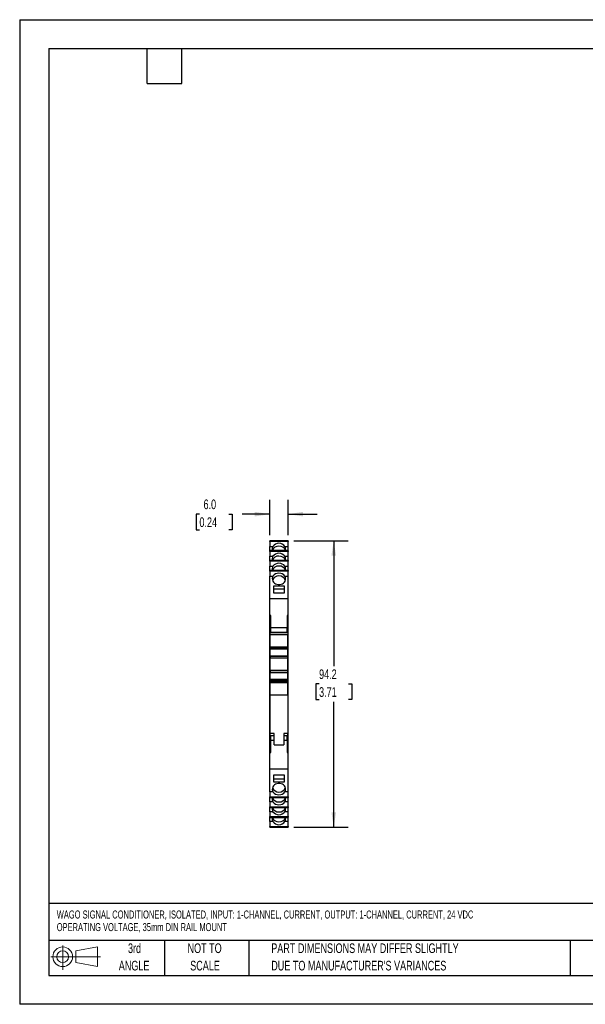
# Model space of a CAD drawing. Header units: millimetres. Extents: x 0 to 419, y 0 to 324.
# Tile 1 of 3: x 0 to 186, y 0 to 324. Entities that reach past the tile are written whole.
import ezdxf

# ---------------------------------------------------------------- set-up
doc = ezdxf.new("R2010")
doc.units = ezdxf.units.MM
doc.header["$LTSCALE"] = 1.5
doc.linetypes.add('CENTERX2', pattern=[20.32, 12.7, -2.54, 2.54, -2.54])
doc.layers.add('DIMENSIONS', color=140, linetype='Continuous', lineweight=25)
doc.layers.add('TEXT', color=140, linetype='Continuous', lineweight=25)
doc.layers.add('SLD-DEFPOINTS', color=7, linetype='Continuous')
doc.styles.add('SLDTEXTSTYLE0', font='TXT', dxfattribs={"width": 0.7})
doc.dimstyles.new('SLDDIMSTYLE0', dxfattribs={"dimtxt": 3.237012, "dimasz": 4.953, "dimexe": 0, "dimexo": 0.0625, "dimgap": 0.809253, "dimtad": 0, "dimtih": 1, "dimtoh": 1, "dimrnd": 1e-09, "dimzin": 12, "dimdsep": 46, "dimtxsty": 'SLDTEXTSTYLE0', "dimsah": 1, "dimcen": 0.09, "dimadec": 0, "dimazin": 3, "dimtfac": 1, "dimtofl": 0, "dimtmove": 0, "dimatfit": 3, "dimfxl": 0, "dimfrac": 2, "dimtolj": 1, "dimtzin": 12, "dimarcsym": 0})
doc.dimstyles.new('SLDDIMSTYLE1', dxfattribs={"dimtxt": 3.237012, "dimasz": 4.953, "dimexe": 0, "dimexo": 0.0625, "dimgap": 0.809253, "dimtad": 0, "dimtih": 1, "dimtoh": 1, "dimrnd": 1e-09, "dimzin": 4, "dimdsep": 46, "dimtxsty": 'SLDTEXTSTYLE0', "dimsah": 1, "dimcen": 0.09, "dimadec": 0, "dimazin": 1, "dimtfac": 1, "dimtmove": 0, "dimatfit": 0, "dimfxl": 0, "dimfrac": 2, "dimtolj": 1, "dimtzin": 12, "dimarcsym": 0})

# ---------------------------------------------------------------- blocks, each defined once
blk = doc.blocks.new('Block11')
at = {"color": 7, "linetype": 'Continuous', "lineweight": 18}
for p, q in [((3.88, 7.97), (3.88, 0)), ((8.22, 6.25), (15.26, 7.55)), ((15.26, 7.55), (15.26, 1.1)), ((0, 4.32), (16.31, 4.32)), ((8.22, 2.39), (8.22, 6.25)), ((8.22, 2.39), (15.26, 1.1))]:
    blk.add_line(p, q, dxfattribs=at)
for radius in [3.23, 1.93]:
    blk.add_circle((3.88, 4.32), radius, dxfattribs=at)
blk = doc.blocks.new('Block12')
at = {"layer": 'SLD-DEFPOINTS'}
blk.add_blockref('Block11', (0, 0), dxfattribs=at)
blk = doc.blocks.new('SW_NOTE_0')
at = {"layer": 'TEXT', "color": 0, "linetype": 'CENTERX2', "lineweight": 18, "char_height": 2.6353, "attachment_point": 1, "style": 'SLDTEXTSTYLE0'}
for s, insert in [('WAGO SIGNAL CONDITIONER, ISOLATED, INPUT: 1-CHANNEL, CURRENT, OUTPUT: 1-CHANNEL, CURRENT, 24 VDC', (0, 3.4)), ('OPERATING VOLTAGE, 35mm DIN RAIL MOUNT', (0, -0.74))]:
    blk.add_mtext(s, dxfattribs=dict(at, insert=insert))
blk = doc.blocks.new('SW_NOTE_0_3')
at = {"layer": 'TEXT', "color": 0, "linetype": 'CENTERX2', "lineweight": 18, "char_height": 3.175, "attachment_point": 1, "style": 'SLDTEXTSTYLE0'}
for s, insert in [('PART DIMENSIONS MAY DIFFER SLIGHTLY', (0, 4.09)), ("DUE TO MANUFACTURER'S VARIANCES", (0, -1.64))]:
    blk.add_mtext(s, dxfattribs=dict(at, insert=insert))
blk = doc.blocks.new('SW_NOTE_0_4')
at = {"layer": 'TEXT', "color": 0, "linetype": 'CENTERX2', "lineweight": 18, "char_height": 3.175, "attachment_point": 2, "style": 'SLDTEXTSTYLE0'}
for s, insert in [('NOT TO', (7.89, 4.09)), ('SCALE', (8.03, -1.64))]:
    blk.add_mtext(s, dxfattribs=dict(at, insert=insert))
blk = doc.blocks.new('SW_NOTE_0_5')
at = {"layer": 'TEXT', "color": 0, "linetype": 'CENTERX2', "lineweight": 18, "char_height": 3.175, "attachment_point": 2, "style": 'SLDTEXTSTYLE0'}
for s, insert in [('3rd', (3.47, 4.09)), ('ANGLE', (3.33, -1.64))]:
    blk.add_mtext(s, dxfattribs=dict(at, insert=insert))
blk = doc.blocks.new('_D')
at = {"layer": 'DIMENSIONS'}
for p, q in [((90.11, 152.48), (107.97, 152.48)), ((103.21, 152.48), (103.21, 111.23)), ((98.4, 105.36), (97.31, 105.36)), ((97.31, 105.36), (97.31, 100.21)), ((108.02, 105.36), (109.11, 105.36)), ((109.11, 105.36), (109.11, 100.21)), ((97.31, 100.21), (98.4, 100.21)), ((103.21, 58.24), (103.21, 99.49)), ((109.11, 100.21), (108.02, 100.21)), ((90.11, 58.24), (107.97, 58.24))]:
    blk.add_line(p, q, dxfattribs=at)
for points in [[(103.21, 152.48), (102.45, 147.52), (103.97, 147.52)], [(103.21, 58.24), (103.97, 63.19), (102.45, 63.19)]]:
    blk.add_solid(points, dxfattribs=at)
at = {"layer": 'DIMENSIONS', "char_height": 3.175, "attachment_point": 1, "style": 'SLDTEXTSTYLE0'}
for s, insert in [('94.2', (98.4, 110.17)), ('3.71', (98.4, 104.3))]:
    blk.add_mtext(s, dxfattribs=dict(at, insert=insert))
blk = doc.blocks.new('_D_1')
at = {"layer": 'DIMENSIONS'}
for p, q in [((82.21, 154.36), (82.21, 165.98)), ((88.21, 154.36), (88.21, 165.98)), ((59.07, 161.22), (57.99, 161.22)), ((57.99, 161.22), (57.99, 156.08)), ((68.69, 161.22), (69.78, 161.22)), ((69.78, 161.22), (69.78, 156.08)), ((82.21, 161.22), (73.08, 161.22)), ((88.21, 161.22), (97.73, 161.22)), ((57.99, 156.08), (59.07, 156.08)), ((69.78, 156.08), (68.69, 156.08))]:
    blk.add_line(p, q, dxfattribs=at)
for points in [[(82.21, 161.22), (77.26, 161.98), (77.26, 160.46)], [(88.21, 161.22), (93.16, 160.46), (93.16, 161.98)]]:
    blk.add_solid(points, dxfattribs=at)
at = {"layer": 'DIMENSIONS', "char_height": 3.175, "attachment_point": 1, "style": 'SLDTEXTSTYLE0'}
for s, insert in [('6.0', (60.42, 166.04)), ('0.24', (59.07, 160.17))]:
    blk.add_mtext(s, dxfattribs=dict(at, insert=insert))

msp = doc.modelspace()

# ---------------------------------------------------------------- linework, layer by layer
at = {"color": 7, "linetype": 'Continuous'}
for p, q in [((0.004, 323.854), (0.004, 0.004)), ((0.004, 323.854), (419.104, 323.854)), ((419.104, 0.004), (0.004, 0.004))]:
    msp.add_line(p, q, dxfattribs=at)
for p, q in [((88.209, 152.486), (82.209, 152.486)), ((82.209, 152.477), (82.209, 152.486)), ((82.209, 152.477), (88.209, 152.477)), ((82.209, 152.259), (82.209, 152.477)), ((88.209, 152.259), (82.209, 152.259)), ((82.209, 152.259), (82.209, 150.631)), ((88.209, 152.477), (88.209, 152.486)), ((88.209, 152.477), (88.209, 152.259)), ((88.209, 150.631), (88.209, 152.259)), ((82.209, 150.631), (83.247, 150.631)), ((82.209, 149.216), (82.209, 150.631)), ((88.209, 149.216), (82.209, 149.216)), ((82.209, 149.207), (82.209, 149.216)), ((82.209, 149.207), (88.209, 149.207)), ((82.209, 148.989), (82.209, 149.207)), ((88.209, 148.989), (82.209, 148.989)), ((82.209, 148.989), (82.209, 147.361)), ((87.171, 150.631), (88.209, 150.631)), ((88.209, 149.216), (88.209, 150.631)), ((88.209, 149.207), (88.209, 149.216)), ((88.209, 149.207), (88.209, 148.989)), ((88.209, 147.361), (88.209, 148.989)), ((82.209, 147.361), (83.247, 147.361)), ((82.209, 145.946), (82.209, 147.361)), ((88.209, 145.946), (82.209, 145.946)), ((82.209, 145.937), (82.209, 145.946)), ((82.209, 145.937), (88.209, 145.937)), ((82.209, 145.719), (82.209, 145.937)), ((87.171, 147.361), (88.209, 147.361)), ((88.209, 145.946), (88.209, 147.361)), ((88.209, 145.937), (88.209, 145.946)), ((88.209, 145.937), (88.209, 145.719)), ((88.209, 145.719), (82.209, 145.719)), ((82.209, 145.719), (82.209, 144.091)), ((82.209, 144.091), (83.247, 144.091)), ((82.209, 142.676), (82.209, 144.091)), ((88.209, 142.676), (82.209, 142.676)), ((82.209, 142.667), (82.209, 142.676)), ((82.209, 142.667), (88.209, 142.667)), ((82.209, 142.449), (82.209, 142.667)), ((87.171, 144.091), (88.209, 144.091)), ((88.209, 144.091), (88.209, 145.719)), ((88.209, 142.676), (88.209, 144.091)), ((88.209, 142.667), (88.209, 142.676)), ((88.209, 142.667), (88.209, 142.449)), ((88.209, 142.449), (82.209, 142.449)), ((82.209, 142.449), (82.209, 140.821)), ((82.209, 133.32), (82.209, 140.821)), ((82.209, 140.821), (83.244, 140.821)), ((87.174, 140.821), (88.209, 140.821)), ((88.209, 140.821), (88.209, 142.449)), ((88.209, 133.32), (88.209, 140.821)), ((87.009, 137.545), (83.409, 137.545)), ((83.409, 137.545), (83.409, 135.367)), ((87.009, 136.564), (83.409, 136.564)), ((87.009, 135.367), (87.009, 137.545)), ((88.209, 133.32), (82.209, 133.32)), ((82.209, 127.85), (82.209, 133.32)), ((83.409, 135.367), (87.009, 135.367)), ((88.209, 127.85), (88.209, 133.32)), ((82.534, 127.85), (82.209, 127.85)), ((82.209, 125.559), (82.209, 127.85)), ((82.534, 123.856), (82.534, 127.85)), ((88.209, 127.85), (87.884, 127.85)), ((87.884, 127.85), (87.884, 123.856)), ((88.209, 125.559), (88.209, 127.85)), ((82.209, 125.559), (82.534, 125.559)), ((82.209, 124.363), (82.209, 125.559)), ((82.534, 124.363), (82.209, 124.363)), ((82.209, 119.002), (82.209, 124.363)), ((87.884, 123.856), (82.534, 123.856)), ((82.534, 122.356), (82.534, 123.856)), ((87.884, 125.559), (88.209, 125.559)), ((88.209, 124.363), (87.884, 124.363)), ((87.884, 122.356), (87.884, 123.856)), ((88.209, 124.363), (88.209, 125.559)), ((88.209, 119.002), (88.209, 124.363)), ((82.309, 122.263), (88.109, 122.263)), ((82.309, 121.67), (82.309, 122.263)), ((82.309, 121.67), (88.109, 121.67)), ((82.309, 117.475), (82.309, 121.67)), ((82.534, 122.356), (87.884, 122.356)), ((88.109, 122.263), (88.109, 121.67)), ((88.109, 117.475), (88.109, 121.67)), ((82.309, 119.002), (82.209, 119.002)), ((82.209, 115.393), (82.209, 119.002)), ((88.109, 117.475), (82.309, 117.475)), ((82.309, 117.475), (82.309, 117.317)), ((82.309, 117.317), (88.109, 117.317)), ((82.309, 117.218), (82.309, 117.317)), ((88.109, 117.218), (82.309, 117.218)), ((82.309, 117.218), (82.309, 116.925)), ((82.309, 116.925), (88.109, 116.925)), ((82.309, 116.917), (82.309, 116.925)), ((88.109, 116.917), (82.309, 116.917)), ((82.309, 116.917), (82.309, 116.913)), ((82.309, 116.913), (88.109, 116.913)), ((82.309, 114.563), (82.309, 116.913)), ((88.209, 119.002), (88.109, 119.002)), ((88.109, 117.317), (88.109, 117.475)), ((88.109, 117.317), (88.109, 117.218)), ((88.109, 116.925), (88.109, 117.218)), ((88.109, 116.925), (88.109, 116.917)), ((88.109, 116.913), (88.109, 116.917)), ((88.109, 114.563), (88.109, 116.913)), ((88.209, 115.393), (88.209, 119.002)), ((82.309, 115.393), (82.209, 115.393)), ((82.209, 95.319), (82.209, 115.393)), ((88.109, 114.563), (82.309, 114.563)), ((82.309, 114.423), (82.309, 114.563)), ((88.109, 114.423), (82.309, 114.423)), ((82.309, 114.423), (82.309, 113.972)), ((82.309, 113.972), (88.109, 113.972)), ((82.309, 113.963), (82.309, 113.972)), ((82.309, 113.963), (88.109, 113.963)), ((82.309, 109.763), (82.309, 113.963)), ((88.209, 115.393), (88.109, 115.393)), ((88.109, 114.563), (88.109, 114.423)), ((88.109, 113.972), (88.109, 114.423)), ((88.109, 113.972), (88.109, 113.963)), ((88.109, 109.763), (88.109, 113.963)), ((88.209, 95.319), (88.209, 115.393)), ((88.109, 109.763), (82.309, 109.763)), ((82.309, 109.753), (82.309, 109.763)), ((88.109, 109.753), (82.309, 109.753)), ((82.309, 109.753), (82.309, 109.302)), ((82.309, 109.302), (88.109, 109.302)), ((82.309, 109.163), (82.309, 109.302)), ((82.309, 109.163), (88.109, 109.163)), ((82.309, 106.813), (82.309, 109.163)), ((88.109, 109.763), (88.109, 109.753)), ((88.109, 109.302), (88.109, 109.753)), ((88.109, 109.302), (88.109, 109.163)), ((88.109, 106.813), (88.109, 109.163)), ((88.109, 106.813), (82.309, 106.813)), ((82.309, 106.813), (82.309, 106.809)), ((82.309, 106.809), (88.109, 106.809)), ((82.309, 106.717), (82.309, 106.809)), ((88.109, 106.717), (82.309, 106.717)), ((82.309, 106.717), (82.309, 106.423)), ((82.309, 106.423), (88.109, 106.423)), ((82.309, 106.063), (82.309, 106.423)), ((88.109, 106.063), (82.309, 106.063)), ((82.309, 106.063), (82.309, 105.866)), ((82.309, 105.866), (88.109, 105.866)), ((82.309, 101.763), (82.309, 105.866)), ((88.109, 106.809), (88.109, 106.813)), ((88.109, 106.809), (88.109, 106.717)), ((88.109, 106.423), (88.109, 106.717)), ((88.109, 106.423), (88.109, 106.063)), ((88.109, 105.866), (88.109, 106.063)), ((88.109, 101.763), (88.109, 105.866)), ((82.309, 101.763), (88.109, 101.763)), ((82.309, 89.063), (82.309, 101.763)), ((88.109, 101.763), (88.109, 89.063)), ((82.309, 95.319), (82.209, 95.319)), ((82.209, 91.71), (82.209, 95.319)), ((88.209, 95.319), (88.109, 95.319)), ((88.209, 91.71), (88.209, 95.319)), ((82.309, 91.71), (82.209, 91.71)), ((82.209, 86.348), (82.209, 91.71)), ((88.209, 91.71), (88.109, 91.71)), ((88.209, 86.348), (88.209, 91.71)), ((83.609, 89.063), (82.309, 89.063)), ((82.309, 88.463), (82.309, 89.063)), ((82.309, 88.463), (83.609, 88.463)), ((82.534, 86.856), (82.534, 88.356)), ((83.609, 88.356), (82.534, 88.356)), ((83.609, 85.363), (83.609, 89.063)), ((88.109, 89.063), (86.809, 89.063)), ((86.809, 89.063), (86.809, 85.363)), ((86.809, 88.463), (88.109, 88.463)), ((87.884, 88.356), (86.809, 88.356)), ((87.884, 86.856), (87.884, 88.356)), ((88.109, 88.463), (88.109, 89.063)), ((82.209, 86.348), (82.534, 86.348)), ((82.209, 85.153), (82.209, 86.348)), ((82.209, 82.861), (82.209, 85.153)), ((82.534, 85.153), (82.209, 85.153)), ((82.534, 86.856), (83.609, 86.856)), ((82.534, 82.861), (82.534, 86.856)), ((83.609, 85.363), (86.809, 85.363)), ((86.809, 86.856), (87.884, 86.856)), ((87.884, 86.856), (87.884, 82.861)), ((88.209, 86.348), (87.884, 86.348)), ((88.209, 85.153), (87.884, 85.153)), ((88.209, 85.153), (88.209, 86.348)), ((88.209, 82.861), (88.209, 85.153)), ((82.209, 82.861), (82.534, 82.861)), ((82.209, 77.392), (82.209, 82.861)), ((87.884, 82.861), (88.209, 82.861)), ((88.209, 77.392), (88.209, 82.861)), ((82.209, 69.891), (82.209, 77.392)), ((88.209, 77.392), (82.209, 77.392)), ((83.409, 75.345), (83.409, 73.167)), ((87.009, 75.345), (83.409, 75.345)), ((87.009, 73.167), (87.009, 75.345)), ((88.209, 69.891), (88.209, 77.392)), ((83.409, 74.148), (87.009, 74.148)), ((83.409, 73.167), (87.009, 73.167)), ((83.244, 69.891), (82.209, 69.891)), ((82.209, 69.891), (82.209, 68.263)), ((82.209, 68.263), (88.209, 68.263)), ((82.209, 68.045), (82.209, 68.263)), ((88.209, 68.045), (82.209, 68.045)), ((82.209, 68.036), (82.209, 68.045)), ((82.209, 68.036), (88.209, 68.036)), ((82.209, 66.621), (82.209, 68.036)), ((88.209, 69.891), (87.174, 69.891)), ((88.209, 68.263), (88.209, 69.891)), ((88.209, 68.263), (88.209, 68.045)), ((88.209, 68.036), (88.209, 68.045)), ((88.209, 66.621), (88.209, 68.036)), ((83.247, 66.621), (82.209, 66.621)), ((82.209, 66.621), (82.209, 64.993)), ((82.209, 64.993), (88.209, 64.993)), ((82.209, 64.775), (82.209, 64.993)), ((88.209, 64.775), (82.209, 64.775)), ((82.209, 64.766), (82.209, 64.775)), ((88.209, 66.621), (87.171, 66.621)), ((88.209, 64.993), (88.209, 66.621)), ((88.209, 64.993), (88.209, 64.775)), ((88.209, 64.766), (88.209, 64.775)), ((82.209, 64.766), (88.209, 64.766)), ((82.209, 63.351), (82.209, 64.766)), ((83.247, 63.351), (82.209, 63.351)), ((82.209, 63.351), (82.209, 61.723)), ((82.209, 61.723), (88.209, 61.723)), ((82.209, 61.505), (82.209, 61.723)), ((88.209, 63.351), (87.171, 63.351)), ((88.209, 63.351), (88.209, 64.766)), ((88.209, 61.723), (88.209, 63.351)), ((88.209, 61.723), (88.209, 61.505)), ((88.209, 61.505), (82.209, 61.505)), ((82.209, 61.496), (82.209, 61.505)), ((82.209, 61.496), (88.209, 61.496)), ((82.209, 60.081), (82.209, 61.496)), ((83.247, 60.081), (82.209, 60.081)), ((82.209, 60.081), (82.209, 58.453)), ((82.209, 58.453), (88.209, 58.453)), ((82.209, 58.235), (82.209, 58.453)), ((88.209, 60.081), (87.171, 60.081)), ((88.209, 61.496), (88.209, 61.505)), ((88.209, 60.081), (88.209, 61.496)), ((88.209, 58.453), (88.209, 60.081)), ((88.209, 58.453), (88.209, 58.235)), ((88.209, 58.235), (82.209, 58.235)), ((82.209, 58.226), (82.209, 58.235)), ((82.209, 58.226), (88.209, 58.226)), ((88.209, 58.226), (88.209, 58.235))]:
    msp.add_line(p, q)
at = {"flags": 128}
for points in [[(83.244, 140.821), (83.078, 140.437), (83.01, 140.031), (83.043, 139.622), (83.175, 139.228), (83.4, 138.867), (83.708, 138.557), (84.085, 138.311), (84.513, 138.14), (84.973, 138.053), (85.444, 138.053), (85.904, 138.14), (86.333, 138.311), (86.709, 138.557), (87.017, 138.867), (87.243, 139.228), (87.375, 139.622), (87.407, 140.031), (87.339, 140.437), (87.174, 140.821)], [(87.174, 69.891), (87.339, 70.275), (87.407, 70.681), (87.375, 71.09), (87.243, 71.484), (87.017, 71.845), (86.709, 72.155), (86.333, 72.401), (85.904, 72.572), (85.444, 72.659), (84.973, 72.659), (84.513, 72.572), (84.085, 72.401), (83.708, 72.155), (83.4, 71.845), (83.175, 71.484), (83.043, 71.09), (83.01, 70.681), (83.078, 70.275), (83.244, 69.891)]]:
    msp.add_lwpolyline(points, dxfattribs=at)
for centre, radius, start, end in [((84.706, 149.765), 1.697, 149.31004, 198.87078), ((85.093, 148.573), 2.128, 86.86643, 160.81784), ((85.209, 149.202), 2.427, 36.06466, 143.93534), ((85.294, 148.527), 2.174, 20.07372, 92.24201), ((85.712, 149.765), 1.697, 341.12922, 30.68996), ((84.706, 146.495), 1.697, 149.31004, 198.87078), ((85.093, 145.303), 2.128, 86.86643, 160.81784), ((85.209, 145.932), 2.427, 36.06466, 143.93534), ((85.294, 145.257), 2.174, 20.07372, 92.24201), ((85.712, 146.495), 1.697, 341.12922, 30.68996), ((84.706, 143.225), 1.697, 149.31004, 198.87078), ((85.093, 142.033), 2.128, 86.86643, 160.81784), ((85.209, 142.662), 2.427, 36.06466, 143.93534), ((85.294, 141.987), 2.174, 20.07372, 92.24201), ((85.712, 143.225), 1.697, 341.12922, 30.68996), ((85.093, 138.769), 2.128, 86.8662, 160.81652), ((85.209, 139.396), 2.427, 35.93777, 144.06223), ((85.294, 138.722), 2.174, 20.07511, 92.24217), ((84.706, 67.487), 1.697, 161.12922, 210.68996), ((85.124, 71.99), 2.174, 200.07372, 272.24201), ((85.209, 71.316), 2.427, 215.94314, 324.05686), ((85.325, 71.944), 2.128, 266.86643, 340.81784), ((85.712, 67.487), 1.697, 329.31004, 18.87078), ((85.124, 68.725), 2.174, 200.07372, 272.24201), ((85.209, 68.05), 2.427, 216.06466, 323.93534), ((85.325, 68.679), 2.128, 266.86643, 340.81784), ((84.706, 64.217), 1.697, 161.12922, 210.68996), ((85.124, 65.455), 2.174, 200.07372, 272.24201), ((85.209, 64.78), 2.427, 216.06466, 323.93534), ((85.325, 65.409), 2.128, 266.86643, 340.81784), ((85.712, 64.217), 1.697, 329.31004, 18.87078), ((84.706, 60.947), 1.697, 161.12922, 210.68996), ((85.124, 62.185), 2.174, 200.07372, 272.24201), ((85.209, 61.51), 2.427, 216.06466, 323.93534), ((85.325, 62.139), 2.128, 266.86643, 340.81784), ((85.712, 60.947), 1.697, 329.31004, 18.87078)]:
    msp.add_arc(centre, radius, start, end)
at = {"layer": 'TEXT'}
for p, q in [((9.525, 314.325), (409.575, 314.325)), ((9.525, 314.325), (9.525, 9.525)), ((41.91, 302.895), (41.91, 314.325)), ((53.34, 302.895), (53.34, 314.325)), ((41.91, 302.895), (53.34, 302.895)), ((409.575, 33.189), (9.525, 33.189)), ((409.575, 20.955), (9.525, 20.955)), ((47.625, 20.955), (47.625, 9.525)), ((75.317, 20.955), (75.317, 9.525)), ((180.97, 20.955), (180.97, 9.525)), ((9.525, 9.525), (409.575, 9.525))]:
    msp.add_line(p, q, dxfattribs=at)

# ---------------------------------------------------------------- block references
at = {"layer": 'SLD-DEFPOINTS'}
msp.add_blockref('Block12', (10.257, 11.331), dxfattribs=at)
at = {"layer": 'TEXT', "linetype": 'CENTERX2', "lineweight": 18}
for name, p in [('SW_NOTE_0', (12.18, 27.459)), ('SW_NOTE_0_5', (34.271, 15.953)), ('SW_NOTE_0_4', (52.886, 15.953)), ('SW_NOTE_0_3', (82.679, 15.953))]:
    msp.add_blockref(name, p, dxfattribs=at)

# ---------------------------------------------------------------- dimensions: what is measured, and where the dimension line sits
at = {"layer": 'DIMENSIONS'}
dim = msp.add_linear_dim(base=(88.209, 161.221), p1=(82.209, 152.457), p2=(88.209, 152.457), dimstyle='SLDDIMSTYLE1', dxfattribs=at)
dim.commit()
dim.dimension.update_dxf_attribs({"geometry": '_D_1', "text_midpoint": (63.883, 161.221), "dimtype": 160})
dim = msp.add_linear_dim(base=(103.209, 58.235), p1=(88.209, 152.477), p2=(88.209, 58.235), angle=90, dimstyle='SLDDIMSTYLE0', dxfattribs=at)
dim.commit()
dim.dimension.update_dxf_attribs({"geometry": '_D', "text_midpoint": (103.209, 105.356), "dimtype": 160})

doc.saveas('drawing.dxf')
